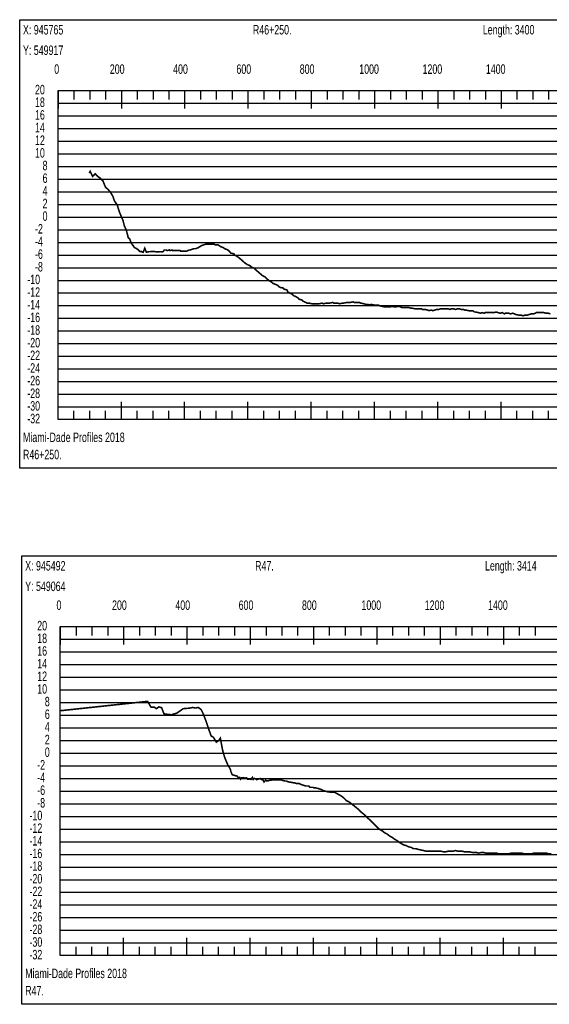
# Model space of a CAD drawing. Header units: inches. Extents: x 471865 to 538526, y 1054316 to 1102451.
# Tile 32 of 131: x 487398 to 489071, y 1070451 to 1073563. Entities that reach past the tile are written whole.
import ezdxf

# ---------------------------------------------------------------- set-up
doc = ezdxf.new("R2010")
doc.units = ezdxf.units.IN
doc.header["$MEASUREMENT"] = 0
for name, color, linetype in [('LABELS', 7, 'Continuous'), ('X_Gr1', 7, 'Continuous'), ('XSECTION', 7, 'Continuous')]:
    doc.layers.add(name, color=color, linetype=linetype)
doc.styles.get("Standard").update_dxf_attribs({"font": 'arial.ttf'})

msp = doc.modelspace()

# ---------------------------------------------------------------- linework, layer by layer
at = {"layer": 'X_Gr1', "color": 6, "linetype": 'Continuous', "lineweight": 18, "true_color": 0xff00ff, "transparency": 33554687, "const_width": 5}
for points in [[(487617.2, 1073078.3), (487617.2, 1073078.3), (487620.2, 1073084.1), (487627.8, 1073068), (487636.1, 1073076.4), (487643.9, 1073068), (487652.4, 1073062.4), (487660.4, 1073053.7), (487668.8, 1073033.9), (487678.3, 1073025.2), (487685, 1073016.9), (487692, 1073004.9), (487696.8, 1072990.9), (487705.5, 1072977.9), (487713.2, 1072953.9), (487724.1, 1072928.2), (487727.7, 1072913.2), (487734.6, 1072897.2), (487737.5, 1072886.2), (487740.6, 1072874.1), (487745.1, 1072870.4), (487750.2, 1072856.3), (487755.7, 1072849.9), (487759.8, 1072843.3), (487766.8, 1072839.9), (487772, 1072836), (487777.2, 1072830.6), (487782.3, 1072830.6), (487785.7, 1072828.2), (487787.6, 1072828), (487792.7, 1072841.2), (487797.9, 1072828.3), (487804.5, 1072829.9), (487810.8, 1072830.3), (487817.1, 1072830.7), (487823.4, 1072830.5), (487829.6, 1072829.8), (487835.9, 1072829.6), (487842.1, 1072830.2), (487848.4, 1072829.3), (487851.4, 1072830.9), (487854.3, 1072835.5), (487857.3, 1072835.5), (487860.4, 1072835.5), (487863.7, 1072833.5), (487869.9, 1072835.5), (487872, 1072833.5), (487878.5, 1072835.5), (487880.8, 1072833.5), (487885.5, 1072833.5), (487890.7, 1072833.5), (487896.1, 1072833.5), (487904.3, 1072833.5), (487907.1, 1072831.5), (487912.7, 1072831.5), (487921.5, 1072831.5), (487924.5, 1072831.5), (487933.2, 1072835.5), (487936, 1072835.5), (487941.9, 1072837.5), (487947.8, 1072839.5), (487953.7, 1072839.5), (487962.9, 1072843.5), (487966, 1072845.5), (487972.2, 1072849.5), (487978.4, 1072851.5), (487984.6, 1072853.5), (487993.7, 1072853.5), (487999.8, 1072853.5), (488002.9, 1072853.5), (488012.3, 1072853.5), (488015.3, 1072851.5), (488024.4, 1072851.5), (488027.4, 1072849.5), (488033.3, 1072845.5), (488039.4, 1072843.5), (488045.7, 1072839.5), (488055.2, 1072835.5), (488061.5, 1072829.5), (488064.6, 1072825.5), (488074, 1072823.5), (488077.2, 1072819.5), (488086.9, 1072813.5), (488096.7, 1072805.5), (488103.4, 1072799.5), (488110.1, 1072793.5), (488116.4, 1072789.5), (488126, 1072785.5), (488129.3, 1072781.5), (488139.3, 1072777.5), (488142.6, 1072773.5), (488149.4, 1072767.5), (488156.2, 1072761.5), (488163.1, 1072755.5), (488173.7, 1072749.5), (488177.2, 1072745.5), (488184.2, 1072739.5), (488191.3, 1072735.5), (488198.3, 1072729.5), (488209, 1072725.5), (488212.5, 1072723.5), (488219.2, 1072717.5), (488229.4, 1072715.5), (488232.6, 1072711.5), (488241.5, 1072709.5), (488244.3, 1072703.5), (488250.1, 1072699.5), (488259, 1072695.5), (488262.1, 1072691.5), (488271.2, 1072687.5), (488277.4, 1072683.5), (488280.5, 1072679.5), (488289.5, 1072677.5), (488292.6, 1072673.5), (488302, 1072669.5), (488305.1, 1072667.5), (488311.4, 1072667.5), (488321, 1072665.5), (488324.2, 1072665.5), (488333.6, 1072665.5), (488336.9, 1072665.5), (488343.4, 1072665.5), (488353.4, 1072667.5), (488356.8, 1072665.5), (488366.9, 1072667.5), (488373.6, 1072667.5), (488376.9, 1072667.5), (488386.8, 1072669.5), (488390, 1072667.5), (488399.2, 1072667.5), (488402.3, 1072667.5), (488408.4, 1072665.5), (488417.7, 1072667.5), (488420.9, 1072667.5), (488430.8, 1072669.5), (488437.6, 1072669.5), (488440.9, 1072669.5), (488451.2, 1072671.5), (488454.5, 1072669.5), (488464.6, 1072669.5), (488471.5, 1072669.5), (488475, 1072667.5), (488485.1, 1072665.5), (488491.4, 1072663.5), (488497.7, 1072663.5), (488504.3, 1072661.5), (488507.5, 1072663.5), (488517.5, 1072661.5), (488520.8, 1072661.5), (488530.6, 1072661.5), (488534, 1072659.5), (488540.7, 1072657.5), (488550.8, 1072655.5), (488554.2, 1072655.5), (488563.9, 1072655.5), (488569.9, 1072655.5), (488572.9, 1072657.5), (488582.1, 1072655.5), (488585.2, 1072655.5), (488594.7, 1072657.5), (488601.2, 1072655.5), (488604.5, 1072653.5), (488614.2, 1072653.5), (488617.4, 1072653.5), (488626.9, 1072653.5), (488633.5, 1072651.5), (488636.8, 1072651.5), (488646.9, 1072649.5), (488653.7, 1072649.5), (488660.3, 1072649.5), (488666.8, 1072649.5), (488669.9, 1072647.5), (488679.5, 1072647.5), (488685.7, 1072645.5), (488691.8, 1072643.5), (488697.6, 1072645.5), (488703.2, 1072643.5), (488708.9, 1072645.5), (488715, 1072647.5), (488721.4, 1072647.5), (488727.4, 1072649.5), (488730.5, 1072649.5), (488739.4, 1072649.5), (488745, 1072649.5), (488751, 1072649.5), (488757.2, 1072647.5), (488760.2, 1072649.5), (488768.9, 1072649.5), (488774.7, 1072647.5), (488780.5, 1072649.5), (488786.4, 1072649.5), (488792.5, 1072647.5), (488798.7, 1072647.5), (488804.6, 1072645.5), (488807.6, 1072645.5), (488816.6, 1072643.5), (488819.5, 1072643.5), (488828.6, 1072643.5), (488834.4, 1072639.5), (488837.5, 1072639.5), (488846.7, 1072637.5), (488852.8, 1072635.5), (488858.9, 1072637.5), (488865, 1072635.5), (488868.1, 1072637.5), (488877.5, 1072637.5), (488883.9, 1072637.5), (488890.4, 1072637.5), (488896.8, 1072637.5), (488903.2, 1072639.5), (488909.3, 1072637.5), (488915.6, 1072635.5), (488922.2, 1072637.5), (488928.9, 1072633.5), (488932.2, 1072635.5), (488942.2, 1072635.5), (488948.6, 1072633.5), (488955, 1072635.5), (488961.6, 1072633.5), (488964.9, 1072631.5), (488974.7, 1072629.5), (488981.2, 1072629.5), (488987.8, 1072627.5), (488994.3, 1072629.5), (489000.9, 1072629.5), (489007.3, 1072631.5), (489013.8, 1072633.5), (489020.3, 1072633.5), (489026.7, 1072635.5), (489030, 1072637.5), (489039.9, 1072637.5), (489046.7, 1072637.5), (489053.8, 1072637.5), (489060.6, 1072635.5), (489067.4, 1072635.5), (489074.1, 1072633.5)], [(487526.7, 1071379.1), (487526.7, 1071379.1), (487801.9, 1071408.6), (487804.9, 1071402.9), (487812.1, 1071390.6), (487822.7, 1071390.2), (487829.6, 1071385.5), (487837.2, 1071391.1), (487845.9, 1071388.6), (487851.3, 1071374.5), (487853.2, 1071369.4), (487857.3, 1071368.5), (487877.5, 1071366.1), (487884.4, 1071368.9), (487892.9, 1071370.7), (487904.8, 1071378.9), (487913.9, 1071385.3), (487923.1, 1071386.3), (487933, 1071386.9), (487943.7, 1071389.2), (487952.2, 1071387.5), (487961.8, 1071389.4), (487971, 1071382.2), (487976.3, 1071371.6), (487985.1, 1071349.3), (487994.3, 1071321.8), (488002.3, 1071299.4), (488009.6, 1071295.1), (488018.7, 1071279.5), (488026.1, 1071284.5), (488031.5, 1071292.2), (488038.5, 1071254.6), (488044.5, 1071233.2), (488049.2, 1071221.6), (488055.4, 1071206.7), (488059.2, 1071201.4), (488063.4, 1071192.9), (488065.2, 1071185.2), (488069.2, 1071176.7), (488081.7, 1071172.9), (488084.8, 1071172), (488088.6, 1071166.7), (488092.6, 1071168.3), (488095.6, 1071162.6), (488098.4, 1071166.7), (488103.5, 1071167.6), (488108.6, 1071166), (488114.4, 1071167), (488117.6, 1071162.7), (488124.4, 1071163.1), (488128.3, 1071161.9), (488132.7, 1071168.1), (488135.2, 1071161.8), (488138.6, 1071165.3), (488144.3, 1071163), (488146.2, 1071160.9), (488151.4, 1071162.6), (488157.2, 1071164.8), (488161.5, 1071161.4), (488165.4, 1071161.2), (488169.4, 1071153.7), (488174.4, 1071159.6), (488178.1, 1071156.9), (488183.3, 1071157.5), (488185.4, 1071158.8), (488191.6, 1071159.6), (488197.9, 1071160.3), (488204.1, 1071160.9), (488210.4, 1071160.9), (488216.7, 1071160.9), (488221.5, 1071160.9), (488227.1, 1071158.9), (488235.6, 1071156.9), (488241, 1071156.9), (488243.6, 1071154.9), (488251.8, 1071152.9), (488254.6, 1071152.9), (488263.4, 1071150.9), (488266.4, 1071150.9), (488272.1, 1071148.9), (488281, 1071148.9), (488283.9, 1071146.9), (488301.8, 1071140.9), (488310.9, 1071140.9), (488314.1, 1071136.9), (488324.3, 1071136.9), (488327.6, 1071134.9), (488333.5, 1071134.9), (488341.3, 1071132.9), (488352.8, 1071128.9), (488355.8, 1071126.9), (488362.2, 1071124.9), (488370.6, 1071122.9), (488373.2, 1071122.9), (488380.6, 1071120.9), (488386.3, 1071120.9), (488393.1, 1071120.9), (488400.2, 1071116.9), (488407.3, 1071112.9), (488414.4, 1071108.9), (488421.9, 1071102.9), (488429.6, 1071094.9), (488437.6, 1071090.9), (488445.6, 1071084.9), (488453.3, 1071078.9), (488460.7, 1071072.9), (488468.2, 1071066.9), (488475.8, 1071058.9), (488483.2, 1071052.9), (488490.5, 1071046.9), (488497.9, 1071038.9), (488505.1, 1071032.9), (488512.7, 1071024.9), (488520.6, 1071016.9), (488528.6, 1071008.9), (488536.1, 1071002.9), (488543.4, 1070998.9), (488551, 1070992.9), (488558.7, 1070988.9), (488566.3, 1070982.9), (488574, 1070978.9), (488581.6, 1070972.9), (488589.3, 1070968.9), (488596.7, 1070962.9), (488603.6, 1070958.9), (488610.3, 1070954.9), (488617.8, 1070952.9), (488626.2, 1070948.9), (488634.4, 1070946.9), (488641.7, 1070942.9), (488648.7, 1070942.9), (488656.2, 1070940.9), (488664.5, 1070938.9), (488673.5, 1070936.9), (488682.2, 1070934.9), (488689.5, 1070934.9), (488696.4, 1070934.9), (488704, 1070934.9), (488712.2, 1070934.9), (488720.6, 1070934.9), (488728.7, 1070934.9), (488736.4, 1070932.9), (488743.8, 1070932.9), (488751, 1070934.9), (488758.5, 1070934.9), (488766.6, 1070934.9), (488774.6, 1070936.9), (488782, 1070934.9), (488788.6, 1070934.9), (488795.5, 1070934.9), (488803.4, 1070932.9), (488811.8, 1070932.9), (488819.6, 1070932.9), (488826.4, 1070930.9), (488832.9, 1070930.9), (488840.1, 1070930.9), (488847.9, 1070928.9), (488855.7, 1070930.9), (488862.9, 1070930.9), (488870.2, 1070928.9), (488877.8, 1070928.9), (488885.5, 1070928.9), (488893.5, 1070928.9), (488902.2, 1070928.9), (488911.1, 1070926.9), (488919.3, 1070926.9), (488926.9, 1070926.9), (488934.7, 1070926.9), (488942.9, 1070926.9), (488951.2, 1070928.9), (488959.4, 1070928.9), (488967.5, 1070928.9), (488975.2, 1070928.9), (488982.8, 1070928.9), (488990.4, 1070926.9), (488998.4, 1070926.9), (489006.8, 1070926.9), (489015.1, 1070926.9), (489022.5, 1070928.9), (489029.7, 1070928.9), (489037.3, 1070928.9), (489045, 1070928.9), (489052.9, 1070928.9), (489061, 1070928.9), (489069.2, 1070926.9), (489076.8, 1070926.9)]]:
    msp.add_lwpolyline(points, dxfattribs=at)
at = {"layer": 'XSECTION', "color": 18, "linetype": 'Continuous', "true_color": 0x000000}
for points in [[(487397.5, 1073563.5), (491039.9, 1073563.5), (491039.9, 1072145.5), (487397.5, 1072145.5), (487397.5, 1073563.5)], [(487518.7, 1073339.5), (490918.7, 1073339.5), (490918.7, 1072299.5), (487518.7, 1072299.5), (487518.7, 1073339.5)], [(487518.7, 1073339.5), (487518.7, 1073283.1)], [(487518.7, 1073339.5), (487518.7, 1073283.1)], [(487518.7, 1073339.5), (487518.7, 1073311.5)], [(487518.7, 1073339.5), (487518.7, 1073311.5)], [(487568.7, 1073339.5), (487568.7, 1073311.5)], [(487618.7, 1073339.5), (487618.7, 1073311.5)], [(487668.7, 1073339.5), (487668.7, 1073311.5)], [(487718.7, 1073339.5), (487718.7, 1073283.1)], [(487718.7, 1073339.5), (487718.7, 1073311.5)], [(487768.7, 1073339.5), (487768.7, 1073311.5)], [(487818.7, 1073339.5), (487818.7, 1073311.5)], [(487868.7, 1073339.5), (487868.7, 1073311.5)], [(487918.7, 1073339.5), (487918.7, 1073283.1)], [(487918.7, 1073339.5), (487918.7, 1073311.5)], [(487968.7, 1073339.5), (487968.7, 1073311.5)], [(488018.7, 1073339.5), (488018.7, 1073311.5)], [(488068.7, 1073339.5), (488068.7, 1073311.5)], [(488118.7, 1073339.5), (488118.7, 1073283.1)], [(488118.7, 1073339.5), (488118.7, 1073311.5)], [(488168.7, 1073339.5), (488168.7, 1073311.5)], [(488218.7, 1073339.5), (488218.7, 1073311.5)], [(488268.7, 1073339.5), (488268.7, 1073311.5)], [(488318.7, 1073339.5), (488318.7, 1073283.1)], [(488318.7, 1073339.5), (488318.7, 1073311.5)], [(488368.7, 1073339.5), (488368.7, 1073311.5)], [(488418.7, 1073339.5), (488418.7, 1073311.5)], [(488468.7, 1073339.5), (488468.7, 1073311.5)], [(488518.7, 1073339.5), (488518.7, 1073283.1)], [(488518.7, 1073339.5), (488518.7, 1073311.5)], [(488568.7, 1073339.5), (488568.7, 1073311.5)], [(488618.7, 1073339.5), (488618.7, 1073311.5)], [(488668.7, 1073339.5), (488668.7, 1073311.5)], [(488718.7, 1073339.5), (488718.7, 1073283.1)], [(488718.7, 1073339.5), (488718.7, 1073311.5)], [(488768.7, 1073339.5), (488768.7, 1073311.5)], [(488818.7, 1073339.5), (488818.7, 1073311.5)], [(488868.7, 1073339.5), (488868.7, 1073311.5)], [(488918.7, 1073339.5), (488918.7, 1073283.1)], [(488918.7, 1073339.5), (488918.7, 1073311.5)], [(488968.7, 1073339.5), (488968.7, 1073311.5)], [(489018.7, 1073339.5), (489018.7, 1073311.5)], [(489068.7, 1073339.5), (489068.7, 1073311.5)], [(487518.7, 1073099.5), (487546.7, 1073099.5)], [(487518.7, 1072899.5), (487546.7, 1072899.5)], [(487518.7, 1072699.5), (487546.7, 1072699.5)], [(487518.7, 1072499.5), (487546.7, 1072499.5)], [(487518.7, 1072299.5), (487518.7, 1072355.9)], [(487518.7, 1072299.5), (487518.7, 1072355.9)], [(487718.7, 1072299.5), (487718.7, 1072355.9)], [(487918.7, 1072299.5), (487918.7, 1072355.9)], [(488118.7, 1072299.5), (488118.7, 1072355.9)], [(488318.7, 1072299.5), (488318.7, 1072355.9)], [(488518.7, 1072299.5), (488518.7, 1072355.9)], [(488718.7, 1072299.5), (488718.7, 1072355.9)], [(488918.7, 1072299.5), (488918.7, 1072355.9)], [(487518.7, 1072299.5), (487518.7, 1072327.5)], [(487518.7, 1072299.5), (487518.7, 1072327.5)], [(487568.7, 1072299.5), (487568.7, 1072327.5)], [(487618.7, 1072299.5), (487618.7, 1072327.5)], [(487668.7, 1072299.5), (487668.7, 1072327.5)], [(487718.7, 1072299.5), (487718.7, 1072327.5)], [(487768.7, 1072299.5), (487768.7, 1072327.5)], [(487818.7, 1072299.5), (487818.7, 1072327.5)], [(487868.7, 1072299.5), (487868.7, 1072327.5)], [(487918.7, 1072299.5), (487918.7, 1072327.5)], [(487968.7, 1072299.5), (487968.7, 1072327.5)], [(488018.7, 1072299.5), (488018.7, 1072327.5)], [(488068.7, 1072299.5), (488068.7, 1072327.5)], [(488118.7, 1072299.5), (488118.7, 1072327.5)], [(488168.7, 1072299.5), (488168.7, 1072327.5)], [(488218.7, 1072299.5), (488218.7, 1072327.5)], [(488268.7, 1072299.5), (488268.7, 1072327.5)], [(488318.7, 1072299.5), (488318.7, 1072327.5)], [(488368.7, 1072299.5), (488368.7, 1072327.5)], [(488418.7, 1072299.5), (488418.7, 1072327.5)], [(488468.7, 1072299.5), (488468.7, 1072327.5)], [(488518.7, 1072299.5), (488518.7, 1072327.5)], [(488568.7, 1072299.5), (488568.7, 1072327.5)], [(488618.7, 1072299.5), (488618.7, 1072327.5)], [(488668.7, 1072299.5), (488668.7, 1072327.5)], [(488718.7, 1072299.5), (488718.7, 1072327.5)], [(488768.7, 1072299.5), (488768.7, 1072327.5)], [(488818.7, 1072299.5), (488818.7, 1072327.5)], [(488868.7, 1072299.5), (488868.7, 1072327.5)], [(488918.7, 1072299.5), (488918.7, 1072327.5)], [(488968.7, 1072299.5), (488968.7, 1072327.5)], [(489018.7, 1072299.5), (489018.7, 1072327.5)], [(489068.7, 1072299.5), (489068.7, 1072327.5)], [(487404.5, 1071868.9), (491046.9, 1071868.9), (491046.9, 1070450.9), (487404.5, 1070450.9), (487404.5, 1071868.9)], [(487525.7, 1071644.9), (490925.7, 1071644.9), (490925.7, 1070604.9), (487525.7, 1070604.9), (487525.7, 1071644.9)], [(487525.7, 1071644.9), (487525.7, 1071588.5)], [(487525.7, 1071644.9), (487525.7, 1071588.5)], [(487525.7, 1071644.9), (487525.7, 1071616.9)], [(487525.7, 1071644.9), (487525.7, 1071616.9)], [(487575.7, 1071644.9), (487575.7, 1071616.9)], [(487625.7, 1071644.9), (487625.7, 1071616.9)], [(487675.7, 1071644.9), (487675.7, 1071616.9)], [(487725.7, 1071644.9), (487725.7, 1071588.5)], [(487725.7, 1071644.9), (487725.7, 1071616.9)], [(487775.7, 1071644.9), (487775.7, 1071616.9)], [(487825.7, 1071644.9), (487825.7, 1071616.9)], [(487875.7, 1071644.9), (487875.7, 1071616.9)], [(487925.7, 1071644.9), (487925.7, 1071588.5)], [(487925.7, 1071644.9), (487925.7, 1071616.9)], [(487975.7, 1071644.9), (487975.7, 1071616.9)], [(488025.7, 1071644.9), (488025.7, 1071616.9)], [(488075.7, 1071644.9), (488075.7, 1071616.9)], [(488125.7, 1071644.9), (488125.7, 1071588.5)], [(488125.7, 1071644.9), (488125.7, 1071616.9)], [(488175.7, 1071644.9), (488175.7, 1071616.9)], [(488225.7, 1071644.9), (488225.7, 1071616.9)], [(488275.7, 1071644.9), (488275.7, 1071616.9)], [(488325.7, 1071644.9), (488325.7, 1071588.5)], [(488325.7, 1071644.9), (488325.7, 1071616.9)], [(488375.7, 1071644.9), (488375.7, 1071616.9)], [(488425.7, 1071644.9), (488425.7, 1071616.9)], [(488475.7, 1071644.9), (488475.7, 1071616.9)], [(488525.7, 1071644.9), (488525.7, 1071588.5)], [(488525.7, 1071644.9), (488525.7, 1071616.9)], [(488575.7, 1071644.9), (488575.7, 1071616.9)], [(488625.7, 1071644.9), (488625.7, 1071616.9)], [(488675.7, 1071644.9), (488675.7, 1071616.9)], [(488725.7, 1071644.9), (488725.7, 1071588.5)], [(488725.7, 1071644.9), (488725.7, 1071616.9)], [(488775.7, 1071644.9), (488775.7, 1071616.9)], [(488825.7, 1071644.9), (488825.7, 1071616.9)], [(488875.7, 1071644.9), (488875.7, 1071616.9)], [(488925.7, 1071644.9), (488925.7, 1071588.5)], [(488925.7, 1071644.9), (488925.7, 1071616.9)], [(488975.7, 1071644.9), (488975.7, 1071616.9)], [(489025.7, 1071644.9), (489025.7, 1071616.9)], [(487525.7, 1071404.9), (487553.7, 1071404.9)], [(487525.7, 1071204.9), (487553.7, 1071204.9)], [(487525.7, 1071004.9), (487553.7, 1071004.9)], [(487525.7, 1070804.9), (487553.7, 1070804.9)], [(487525.7, 1070604.9), (487525.7, 1070661.3)], [(487525.7, 1070604.9), (487525.7, 1070661.3)], [(487725.7, 1070604.9), (487725.7, 1070661.3)], [(487925.7, 1070604.9), (487925.7, 1070661.3)], [(488125.7, 1070604.9), (488125.7, 1070661.3)], [(488325.7, 1070604.9), (488325.7, 1070661.3)], [(488525.7, 1070604.9), (488525.7, 1070661.3)], [(488725.7, 1070604.9), (488725.7, 1070661.3)], [(488925.7, 1070604.9), (488925.7, 1070661.3)], [(487525.7, 1070604.9), (487525.7, 1070632.9)], [(487525.7, 1070604.9), (487525.7, 1070632.9)], [(487575.7, 1070604.9), (487575.7, 1070632.9)], [(487625.7, 1070604.9), (487625.7, 1070632.9)], [(487675.7, 1070604.9), (487675.7, 1070632.9)], [(487725.7, 1070604.9), (487725.7, 1070632.9)], [(487775.7, 1070604.9), (487775.7, 1070632.9)], [(487825.7, 1070604.9), (487825.7, 1070632.9)], [(487875.7, 1070604.9), (487875.7, 1070632.9)], [(487925.7, 1070604.9), (487925.7, 1070632.9)], [(487975.7, 1070604.9), (487975.7, 1070632.9)], [(488025.7, 1070604.9), (488025.7, 1070632.9)], [(488075.7, 1070604.9), (488075.7, 1070632.9)], [(488125.7, 1070604.9), (488125.7, 1070632.9)], [(488175.7, 1070604.9), (488175.7, 1070632.9)], [(488225.7, 1070604.9), (488225.7, 1070632.9)], [(488275.7, 1070604.9), (488275.7, 1070632.9)], [(488325.7, 1070604.9), (488325.7, 1070632.9)], [(488375.7, 1070604.9), (488375.7, 1070632.9)], [(488425.7, 1070604.9), (488425.7, 1070632.9)], [(488475.7, 1070604.9), (488475.7, 1070632.9)], [(488525.7, 1070604.9), (488525.7, 1070632.9)], [(488575.7, 1070604.9), (488575.7, 1070632.9)], [(488625.7, 1070604.9), (488625.7, 1070632.9)], [(488675.7, 1070604.9), (488675.7, 1070632.9)], [(488725.7, 1070604.9), (488725.7, 1070632.9)], [(488775.7, 1070604.9), (488775.7, 1070632.9)], [(488825.7, 1070604.9), (488825.7, 1070632.9)], [(488875.7, 1070604.9), (488875.7, 1070632.9)], [(488925.7, 1070604.9), (488925.7, 1070632.9)], [(488975.7, 1070604.9), (488975.7, 1070632.9)], [(489025.7, 1070604.9), (489025.7, 1070632.9)]]:
    msp.add_lwpolyline(points, dxfattribs=at)
at = {"layer": 'XSECTION', "color": 18, "true_color": 0x000000}
for points in [[(487518.7, 1073299.5), (490918.7, 1073299.5)], [(487518.7, 1073259.5), (490918.7, 1073259.5)], [(487518.7, 1073219.5), (490918.7, 1073219.5)], [(487518.7, 1073179.5), (490918.7, 1073179.5)], [(487518.7, 1073139.5), (490918.7, 1073139.5)], [(487518.7, 1073099.5), (490918.7, 1073099.5)], [(487518.7, 1073059.5), (490918.7, 1073059.5)], [(487518.7, 1073019.5), (490918.7, 1073019.5)], [(487518.7, 1072979.5), (490918.7, 1072979.5)], [(487518.7, 1072939.5), (490918.7, 1072939.5)], [(487518.7, 1072899.5), (490918.7, 1072899.5)], [(487518.7, 1072859.5), (490918.7, 1072859.5)], [(487518.7, 1072819.5), (490918.7, 1072819.5)], [(487518.7, 1072779.5), (490918.7, 1072779.5)], [(487518.7, 1072739.5), (490918.7, 1072739.5)], [(487518.7, 1072699.5), (490918.7, 1072699.5)], [(487518.7, 1072659.5), (490918.7, 1072659.5)], [(487518.7, 1072619.5), (490918.7, 1072619.5)], [(487518.7, 1072579.5), (490918.7, 1072579.5)], [(487518.7, 1072539.5), (490918.7, 1072539.5)], [(487518.7, 1072499.5), (490918.7, 1072499.5)], [(487518.7, 1072459.5), (490918.7, 1072459.5)], [(487518.7, 1072419.5), (490918.7, 1072419.5)], [(487518.7, 1072379.5), (490918.7, 1072379.5)], [(487518.7, 1072339.5), (490918.7, 1072339.5)], [(487525.7, 1071604.9), (490925.7, 1071604.9)], [(487525.7, 1071564.9), (490925.7, 1071564.9)], [(487525.7, 1071524.9), (490925.7, 1071524.9)], [(487525.7, 1071484.9), (490925.7, 1071484.9)], [(487525.7, 1071444.9), (490925.7, 1071444.9)], [(487525.7, 1071404.9), (490925.7, 1071404.9)], [(487525.7, 1071364.9), (490925.7, 1071364.9)], [(487525.7, 1071324.9), (490925.7, 1071324.9)], [(487525.7, 1071284.9), (490925.7, 1071284.9)], [(487525.7, 1071244.9), (490925.7, 1071244.9)], [(487525.7, 1071204.9), (490925.7, 1071204.9)], [(487525.7, 1071164.9), (490925.7, 1071164.9)], [(487525.7, 1071124.9), (490925.7, 1071124.9)], [(487525.7, 1071084.9), (490925.7, 1071084.9)], [(487525.7, 1071044.9), (490925.7, 1071044.9)], [(487525.7, 1071004.9), (490925.7, 1071004.9)], [(487525.7, 1070964.9), (490925.7, 1070964.9)], [(487525.7, 1070924.9), (490925.7, 1070924.9)], [(487525.7, 1070884.9), (490925.7, 1070884.9)], [(487525.7, 1070844.9), (490925.7, 1070844.9)], [(487525.7, 1070804.9), (490925.7, 1070804.9)], [(487525.7, 1070764.9), (490925.7, 1070764.9)], [(487525.7, 1070724.9), (490925.7, 1070724.9)], [(487525.7, 1070684.9), (490925.7, 1070684.9)], [(487525.7, 1070644.9), (490925.7, 1070644.9)]]:
    msp.add_lwpolyline(points, dxfattribs=at)

# ---------------------------------------------------------------- texts
at = {"layer": 'LABELS', "color": 18, "true_color": 0x000000, "width": 0.666667}
for s, p in [('X: 945765', (487407.9, 1073516.7)), ('R46+250.', (488134.3, 1073516.7)), ('Length: 3400', (488860.7, 1073516.7)), ('Y: 549917', (487407.9, 1073451.9)), ('0', (487506.7, 1073392.3)), ('0', (487506.7, 1073392.3)), ('200', (487682.3, 1073392.3)), ('400', (487882.3, 1073392.3)), ('600', (488082.3, 1073392.3)), ('800', (488282.3, 1073392.3)), ('1000', (488470.3, 1073392.3)), ('1200', (488670.3, 1073392.3)), ('1400', (488870.3, 1073392.3)), ('20', (487445.9, 1073327.5)), ('18', (487445.9, 1073287.5)), ('16', (487445.9, 1073247.5)), ('14', (487445.9, 1073207.5)), ('12', (487445.9, 1073167.5)), ('10', (487445.9, 1073127.5)), ('8', (487469.9, 1073087.5)), ('6', (487469.9, 1073047.5)), ('4', (487469.9, 1073007.5)), ('2', (487469.9, 1072967.5)), ('0', (487469.9, 1072927.5)), ('-2', (487445.9, 1072887.5)), ('-4', (487445.9, 1072847.5)), ('-6', (487445.9, 1072807.5)), ('-8', (487445.9, 1072767.5)), ('-10', (487421.5, 1072727.5)), ('-12', (487421.5, 1072687.5)), ('-14', (487421.5, 1072647.5)), ('-16', (487421.5, 1072607.5)), ('-18', (487421.5, 1072567.5)), ('-20', (487421.5, 1072527.5)), ('-22', (487421.5, 1072487.5)), ('-24', (487421.5, 1072447.5)), ('-26', (487421.5, 1072407.5)), ('-28', (487421.5, 1072367.5)), ('-30', (487421.5, 1072327.5)), ('-32', (487421.5, 1072287.5)), ('Miami-Dade Profiles 2018', (487407.9, 1072228.3)), ('R46+250.', (487407.9, 1072173.9)), ('X: 945492', (487414.9, 1071822.1)), ('R47.', (488141.3, 1071822.1)), ('Length: 3414', (488867.7, 1071822.1)), ('Y: 549064', (487414.9, 1071757.3)), ('0', (487513.7, 1071697.7)), ('0', (487513.7, 1071697.7)), ('200', (487689.3, 1071697.7)), ('400', (487889.3, 1071697.7)), ('600', (488089.3, 1071697.7)), ('800', (488289.3, 1071697.7)), ('1000', (488477.3, 1071697.7)), ('1200', (488677.3, 1071697.7)), ('1400', (488877.3, 1071697.7)), ('20', (487452.9, 1071632.9)), ('18', (487452.9, 1071592.9)), ('16', (487452.9, 1071552.9)), ('14', (487452.9, 1071512.9)), ('12', (487452.9, 1071472.9)), ('10', (487452.9, 1071432.9)), ('8', (487476.9, 1071392.9)), ('6', (487476.9, 1071352.9)), ('4', (487476.9, 1071312.9)), ('2', (487476.9, 1071272.9)), ('0', (487476.9, 1071232.9)), ('-2', (487452.9, 1071192.9)), ('-4', (487452.9, 1071152.9)), ('-6', (487452.9, 1071112.9)), ('-8', (487452.9, 1071072.9)), ('-10', (487428.5, 1071032.9)), ('-12', (487428.5, 1070992.9)), ('-14', (487428.5, 1070952.9)), ('-16', (487428.5, 1070912.9)), ('-18', (487428.5, 1070872.9)), ('-20', (487428.5, 1070832.9)), ('-22', (487428.5, 1070792.9)), ('-24', (487428.5, 1070752.9)), ('-26', (487428.5, 1070712.9)), ('-28', (487428.5, 1070672.9)), ('-30', (487428.5, 1070632.9)), ('-32', (487428.5, 1070592.9)), ('Miami-Dade Profiles 2018', (487414.9, 1070533.7)), ('R47.', (487414.9, 1070479.3))]:
    msp.add_text(s, height=30, dxfattribs=at).set_placement(p)

doc.saveas('drawing.dxf')
